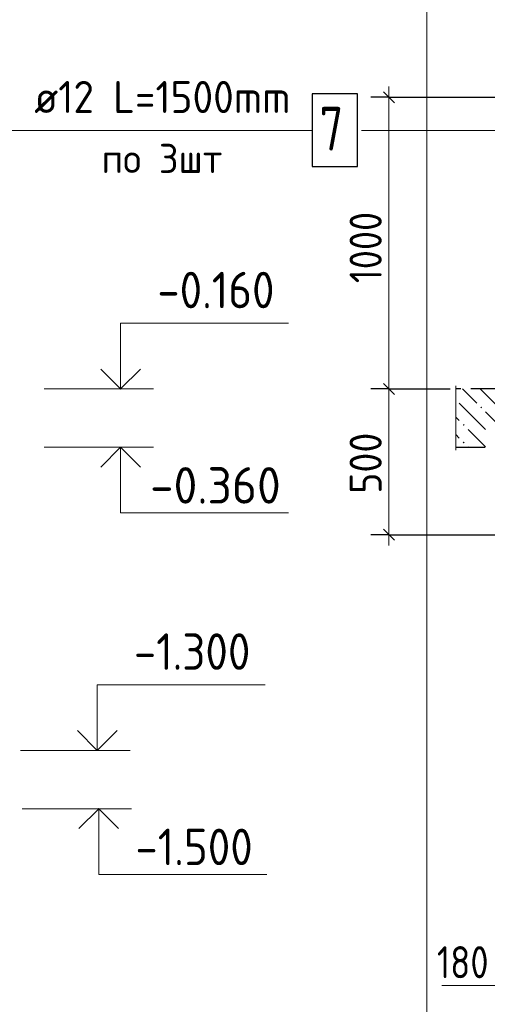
# Model space of a CAD drawing. Header units: millimetres. Extents: x 0 to 21000, y -5 to 14850.
# Tile 9 of 35: x 6666 to 8269, y 3114 to 6491. Entities that reach past the tile are written whole.
import ezdxf

# ---------------------------------------------------------------- set-up
doc = ezdxf.new("R2010")
doc.units = ezdxf.units.MM
doc.linetypes.add('______2', pattern=[135, 100, -35])
for name, color, linetype, lineweight in [('Standard', 7, 'Continuous', 25), ('Выпуски арматуры Г-обр.', 7, 'Continuous', 25), ('Позиционная метка линия выноска', 7, 'Continuous', 13), ('Примечания', 7, 'Continuous', 13), ('Размерная линия_ общее', 7, 'Continuous', 13)]:
    doc.layers.add(name, color=color, linetype=linetype, lineweight=lineweight)
doc.layers.add('ЖБ Перекрытие верхний уровень', color=7, linetype='Continuous', lineweight=25, true_color=0xe0e0ff)
doc.layers.add('Размерная выноска', color=7, linetype='Continuous')
doc.styles.add('ISOCPEUR', font='txt')

msp = doc.modelspace()

# ---------------------------------------------------------------- hatches: boundary and pattern name
at = {"layer": 'ЖБ Перекрытие верхний уровень', "linetype": 'Continuous', "lineweight": 18, "transparency": 33554687}
for points in [[(8160.9, 5191.5), (8161.1, 5191.3), (8160.9, 5191.2)], [(8244.6, 5161.3), (8247.8, 5164.6), (8251.1, 5161.3), (8247.8, 5158.1)], [(8184.6, 5101.3), (8187.8, 5104.6), (8191.1, 5101.3), (8187.8, 5098.1)], [(8184.6, 5041.3), (8187.8, 5044.6), (8191.1, 5041.3), (8187.8, 5038.1)]]:
    msp.add_hatch(color=7, dxfattribs=at).paths.add_polyline_path(points, flags=16)

# ---------------------------------------------------------------- linework, layer by layer
at = {"layer": 'Standard', "color": 251, "linetype": 'Continuous', "lineweight": 13, "true_color": 0x656565, "transparency": 33554687}
for p, q in [((7931.7, 6225), (7931.7, 6262.5)), ((7931.7, 5225), (7931.7, 6225)), ((7931.7, 4725), (7931.7, 4687.5))]:
    msp.add_line(p, q, dxfattribs=at)
at = {"layer": 'Standard', "color": 251, "linetype": 'Continuous', "lineweight": -3, "true_color": 0x656565, "transparency": 33554687}
for p, q in [((7931.7, 6225), (7869.2, 6225)), ((7931.7, 6225), (7994.2, 6225)), ((7931.7, 6225), (8501.6, 6225)), ((7931.7, 5225), (7869.2, 5225)), ((7931.7, 5225), (7994.2, 5225)), ((7931.7, 5225), (8140.9, 5225)), ((7931.7, 4725), (7869.2, 4725)), ((7931.7, 4725), (7994.2, 4725)), ((7931.7, 4725), (8483.6, 4725))]:
    msp.add_line(p, q, dxfattribs=at)
at = {"layer": 'Standard', "color": 251, "linetype": 'Continuous', "lineweight": 25, "true_color": 0x656565, "transparency": 33554687}
for p, q in [((7950.4, 6206.3), (7912.9, 6243.8)), ((7950.4, 5206.3), (7912.9, 5243.8)), ((7950.4, 4706.3), (7912.9, 4743.8))]:
    msp.add_line(p, q, dxfattribs=at)
at = {"layer": 'Standard', "color": 7, "linetype": 'Continuous', "lineweight": 13, "transparency": 33554687}
for p, q in [((7124.3, 5225), (6749.3, 5225)), ((7124.3, 5025), (6749.3, 5025)), ((7044.1, 3985), (6669.1, 3985)), ((7049.3, 3785), (6674.3, 3785))]:
    msp.add_line(p, q, dxfattribs=at)
at = {"layer": 'Standard', "color": 254, "linetype": 'Continuous', "lineweight": 13, "true_color": 0xc4c4ff, "transparency": 33554687}
msp.add_lwpolyline([(8060.9, 947), (10750.9, 947), (10750.9, 13869), (8060.9, 13869), (8060.9, 947)], dxfattribs=at)
at = {"layer": 'Standard', "color": 7, "linetype": 'Continuous', "lineweight": 13, "transparency": 33554687}
for points in [[(7011.8, 5225), (7011.8, 5450), (7587.5, 5450)], [(7011.8, 5025), (7011.8, 4800), (7587.5, 4800)], [(6931.6, 3985), (6931.6, 4210), (7507.2, 4210)], [(6936.8, 3785), (6936.8, 3560), (7512.5, 3560)]]:
    msp.add_lwpolyline(points, dxfattribs=at)
at = {"layer": 'Standard', "color": 7, "linetype": 'Continuous', "lineweight": 35, "transparency": 33554687}
for points in [[(6943.7, 5293.1), (7011.8, 5225), (7079.9, 5293.1)], [(6943.7, 4957), (7011.8, 5025), (7079.9, 4957)], [(6863.5, 4053.1), (6931.6, 3985), (6999.7, 4053.1)], [(6868.7, 3717), (6936.8, 3785), (7004.9, 3717)]]:
    msp.add_lwpolyline(points, dxfattribs=at)
at = {"layer": 'Standard', "color": 251, "linetype": 'Continuous', "lineweight": 13, "true_color": 0x656565, "transparency": 33554687}
msp.add_lwpolyline([(7931.7, 4725), (7931.7, 4824.7), (7931.7, 4824.7), (7931.7, 5225)], dxfattribs=at)
at = {"layer": 'Выпуски арматуры Г-обр.', "color": 7, "linetype": 'Continuous', "lineweight": 25, "transparency": 33554687}
msp.add_lwpolyline([(7668.5, 5987.5), (7823.5, 5987.5), (7823.5, 6237.5), (7668.5, 6237.5), (7668.5, 5987.5)], dxfattribs=at)
at = {"layer": 'ЖБ Перекрытие верхний уровень', "color": 7, "linetype": '______2', "lineweight": 25, "transparency": 33554687}
for p, q in [((8312.6, 5225), (8160.9, 5225)), ((8160.9, 5025), (8312.6, 5025))]:
    msp.add_line(p, q, dxfattribs=at)
at = {"layer": 'ЖБ Перекрытие верхний уровень', "color": 9, "linetype": 'Continuous', "lineweight": 18, "true_color": 0xc7c7c7, "transparency": 33554687}
for p, q in [((8184.1, 5225), (8232.8, 5176.3)), ((8244.1, 5225), (8322.8, 5146.3)), ((8172.8, 5176.3), (8262.8, 5086.3)), ((8352.8, 5056.3), (8262.8, 5146.3)), ((8160.9, 5128.3), (8172.8, 5116.3)), ((8160.9, 5068.3), (8172.8, 5056.3)), ((8232.8, 5056.3), (8202.8, 5086.3)), ((8262.8, 5026.3), (8232.8, 5056.3)), ((8202.8, 5026.3), (8204.1, 5025))]:
    msp.add_line(p, q, dxfattribs=at)
at = {"layer": 'Позиционная метка линия выноска', "color": 7, "linetype": 'Continuous', "lineweight": 13, "transparency": 33554687}
for points in [[(7667.3, 6111.1), (5277.3, 6111.1), (5191.6, 6156.9)], [(7837.3, 6111.1), (8480.3, 6111.1), (8521.6, 6157.6)]]:
    msp.add_lwpolyline(points, dxfattribs=at)
at = {"layer": 'Примечания', "color": 7, "linetype": 'Continuous', "lineweight": 13, "transparency": 33554687}
msp.add_line((8312.6, 3178.7), (8112.6, 3178.7), dxfattribs=at)
at = {"layer": 'Размерная выноска', "color": 7, "linetype": 'Continuous', "lineweight": 13, "transparency": 33554687}
msp.add_line((8160.9, 5015), (8160.9, 5235), dxfattribs=at)

# ---------------------------------------------------------------- texts
at = {"layer": 'Standard', "color": 7, "linetype": 'Continuous', "lineweight": 13, "transparency": 33554687, "insert": (6715.5, 6171.1), "char_height": 110, "width": 1052.188, "attachment_point": 7, "style": 'ISOCPEUR'}
msp.add_mtext('\\W0.94;ø12 L=1500mm ', dxfattribs=at)
at = {"layer": 'Standard', "color": 7, "linetype": 'Continuous', "lineweight": 18, "transparency": 33554687, "insert": (6946.2, 5965.4), "char_height": 100, "width": 497.666, "attachment_point": 7, "style": 'ISOCPEUR'}
msp.add_mtext('\\W0.96;по 3шт', dxfattribs=at)
at = {"layer": 'Standard', "color": 251, "linetype": 'Continuous', "lineweight": 25, "true_color": 0x656565, "transparency": 33554687, "char_height": 110, "attachment_point": 7, "rotation": 90, "style": 'ISOCPEUR'}
for s, insert, width in [('\\W0.87;1000', (7906.7, 5587.5), 333.451), ('\\W0.91;500', (7906.7, 4865), 280.994)]:
    msp.add_mtext(s, dxfattribs=dict(at, insert=insert, width=width))
at = {"layer": 'Standard', "color": 7, "linetype": 'Continuous', "lineweight": 25, "transparency": 33554687, "char_height": 125, "attachment_point": 7, "style": 'ISOCPEUR'}
for s, insert, width in [('\\W0.90;-0.160', (7137.5, 5501.6), 505.883), ('\\W0.95;-0.360', (7112.5, 4831.7), 533.932), ('\\W0.90;-1.300', (7057.2, 4261.6), 505.886), ('\\W0.90;-1.500', (7062.5, 3591.7), 505.883)]:
    msp.add_mtext(s, dxfattribs=dict(at, insert=insert, width=width))
at = {"layer": 'Выпуски арматуры Г-обр.', "color": 7, "linetype": 'Continuous', "lineweight": 13, "transparency": 33554687, "insert": (7693.5, 6042.5), "char_height": 150, "width": 163.199, "attachment_point": 7, "style": 'ISOCPEUR'}
msp.add_mtext('\\W0.78;7', dxfattribs=at)
at = {"layer": 'Размерная линия_ общее', "color": 7, "linetype": 'Continuous', "lineweight": 25, "transparency": 33554687, "insert": (8095.9, 3203.7), "char_height": 110, "width": 254.286, "attachment_point": 7, "style": 'ISOCPEUR'}
msp.add_mtext('\\W0.83;180', dxfattribs=at)

doc.saveas('drawing.dxf')
